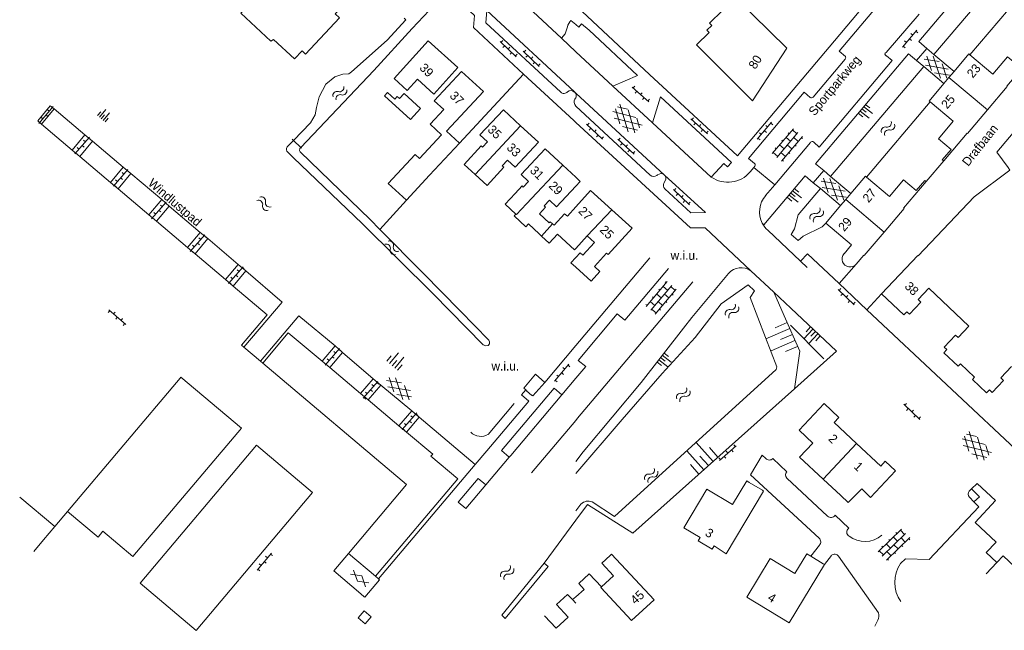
# Model space of a CAD drawing. Header units: metres. Extents: x 86385 to 87348, y 451052 to 451596.
# Tile 1 of 25: x 86387 to 86587, y 451052 to 451176. Entities that reach past the tile are written whole.
import ezdxf

# ---------------------------------------------------------------- set-up
doc = ezdxf.new("R2010")
doc.units = ezdxf.units.M
doc.linetypes.add('RI-HWA', pattern=[7.4, 5, -2.4])
for name, color, linetype, lineweight in [('B-WE-RI-HWA_TRANSPORTLEIDING-G', 150, 'RI-HWA', 18), ('bijgebouw', 8, 'Continuous', 0), ('dakrand', 8, 'Continuous', 0), ('dakrand bijgebouw', 8, 'Continuous', 0), ('functie-aanduiding', 8, 'Continuous', 0), ('gesloten verharding 2', 8, 'Continuous', 0), ('gesloten verharding 4', 8, 'Continuous', 0), ('gesloten verharding 6', 8, 'Continuous', 0), ('heg', 8, 'Continuous', 0), ('hek', 8, 'Continuous', 0), ('hoofdgebouw', 8, 'Continuous', 0), ('huisnummer', 8, 'Continuous', 0), ('insteek sloot', 8, 'Continuous', 0), ('kant gesloten verharding', 8, 'Continuous', 0), ('kant onverhard', 8, 'Continuous', 0), ('kant open verharding', 8, 'Continuous', 0), ('kant sloot', 8, 'Continuous', 0), ('kant verharding', 8, 'Continuous', 0), ('kant water (FD)', 8, 'Continuous', 0), ('kunstwerk', 8, 'Continuous', 0), ('muur', 8, 'Continuous', 0), ('open verharding 4', 8, 'Continuous', 0), ('open verharding 6', 8, 'Continuous', 0), ('overig lijnvormig object', 8, 'Continuous', 0), ('straatnaam', 8, 'Continuous', 0), ('talud', 8, 'Continuous', 0), ('tussenmuur', 8, 'Continuous', 0), ('walbescherming', 8, 'Continuous', 0), ('water', 8, 'Continuous', 0)]:
    doc.layers.add(name, color=color, linetype=linetype, lineweight=lineweight)
doc.styles.add('Style-WORKING', font='WORKING.shx')

# ---------------------------------------------------------------- blocks, each defined once
blk = doc.blocks.new('WA')
at = {"layer": 'water', "color": 7, "linetype": 'Continuous', "lineweight": 0}
for centre, start, end in [((0.73, 0), 28.0724, 151.9274), ((2.23, 0.8), 208.0724, 331.9274), ((0.73, -0.9), 28.0724, 151.9274), ((2.23, -0.1), 208.0724, 331.9274)]:
    blk.add_arc(centre, 0.85, start, end, dxfattribs=at)
blk = doc.blocks.new('OVTP6')
at = {"layer": 'open verharding 6', "color": 7, "linetype": 'Continuous', "lineweight": 0}
for p, q in [((0, 0), (4.5, 0)), ((0.25, 0), (0.25, 0.5)), ((1.25, 0), (1.25, -0.5)), ((2.25, 0), (2.25, 0.5)), ((3.25, 0), (3.25, -0.5)), ((4.25, 0), (4.25, 0.5))]:
    blk.add_line(p, q, dxfattribs=at)
blk = doc.blocks.new('TA')
at = {"layer": 'talud', "color": 7, "linetype": 'Continuous', "lineweight": 0}
for p, q in [((-0.5, 0), (-0.5, -0.5)), ((-0.25, 0), (-0.25, -1)), ((0, 0), (0, -0.5)), ((0.25, 0), (0.25, -1)), ((0.5, 0), (0.5, -0.5))]:
    blk.add_line(p, q, dxfattribs=at)
blk = doc.blocks.new('OVTP4')
at = {"layer": 'open verharding 4', "color": 7, "linetype": 'Continuous', "lineweight": 0}
for p, q in [((0, 1.2), (6.6, 1.2)), ((0, 0), (6.6, 0)), ((0.3, 1.2), (0.3, 0)), ((1.3, 1.5), (1.3, 1.2)), ((1.3, 0), (1.3, -1.2)), ((2.3, 1.2), (2.3, 0)), ((3.3, 1.5), (3.3, 1.2)), ((3.3, 0), (3.3, -1.2)), ((4.3, 1.2), (4.3, 0)), ((5.3, 1.5), (5.3, 1.2)), ((5.3, 0), (5.3, -1.2)), ((6.3, 1.2), (6.3, 0)), ((0, -1.2), (6.6, -1.2)), ((0.3, -1.2), (0.3, -1.5)), ((2.3, -1.2), (2.3, -1.5)), ((4.3, -1.2), (4.3, -1.5)), ((6.3, -1.2), (6.3, -1.5))]:
    blk.add_line(p, q, dxfattribs=at)
blk = doc.blocks.new('GVTP4')
at = {"layer": 'gesloten verharding 4', "color": 7, "linetype": 'Continuous', "lineweight": 0}
for p, q in [((0, 0.6), (1.8, 1.65)), ((0, -0.75), (4.2, 1.65)), ((0, 1.35), (5.1, -1.55)), ((0, 0), (2.7, -1.55)), ((1.1, -1.55), (6.2, 1.35)), ((2, 1.65), (6.2, -0.75)), ((3.5, -1.55), (6.2, 0)), ((4.4, 1.65), (6.2, 0.6))]:
    blk.add_line(p, q, dxfattribs=at)
blk = doc.blocks.new('GVTP6')
at = {"layer": 'gesloten verharding 6', "color": 7, "linetype": 'Continuous', "lineweight": 0}
for p, q in [((0, -0.4), (2.6, 1.2)), ((0, 0.4), (2.6, -1.2)), ((1, -1.2), (5, 1.2)), ((1, 1.2), (5, -1.2)), ((3.4, 1.2), (6, -0.4)), ((3.4, -1.2), (6, 0.4))]:
    blk.add_line(p, q, dxfattribs=at)
blk = doc.blocks.new('GV2')
at = {"layer": 'gesloten verharding 2', "color": 7, "linetype": 'Continuous', "lineweight": 0, "flags": 128}
for points in [[(1.2, -2), (0, 0), (1.2, 2)], [(0.2, -2), (1.4, 0), (0.2, 2)]]:
    blk.add_lwpolyline(points, dxfattribs=at)
blk = doc.blocks.new('A$Cf75df683')
at = {"layer": 'bijgebouw', "linetype": 'Continuous', "lineweight": 13, "flags": 128}
for points in [[(86489.85, 451100.58), (86489.48, 451100.89), (86491.83, 451103.75), (86493.74, 451102.09)], [(86493.74, 451102.09), (86491.29, 451099.33), (86491.13, 451099.46), (86491.06, 451099.39), (86489.99, 451100.34), (86490.06, 451100.41), (86489.85, 451100.58)]]:
    blk.add_lwpolyline(points, dxfattribs=at)
at = {"layer": 'dakrand', "linetype": 'Continuous', "lineweight": 0}
for p, q in [((86465.69, 451139.04), (86470.36, 451144.14)), ((86487.49, 451135.87), (86487.84, 451136.23)), ((86494.6, 451134.43), (86492.62, 451136.31)), ((86500, 451058.6), (86501.71, 451060.09)), ((86499.31, 451058.01), (86500, 451058.6))]:
    blk.add_line(p, q, dxfattribs=at)
at = {"layer": 'dakrand', "linetype": 'Continuous', "lineweight": 0, "flags": 128}
for points in [[(86479.61, 451144.27), (86477.36, 451146.32), (86480.79, 451150.07), (86481.11, 451149.78), (86482.13, 451150.9)], [(86468.29, 451147.53), (86467.41, 451148.33), (86462, 451142.41), (86465.69, 451139.04)], [(86486.17, 451147.2), (86485.11, 451146.04), (86485.41, 451145.77), (86482.02, 451142.06), (86479.61, 451144.27)], [(86487.84, 451136.23), (86485.67, 451138.27), (86487.72, 451140.44)], [(86492.58, 451132.21), (86490.43, 451134.23), (86489.86, 451133.64), (86487.49, 451135.87)]]:
    blk.add_lwpolyline(points, dxfattribs=at)
at = {"layer": 'dakrand bijgebouw', "linetype": 'Continuous', "lineweight": 0, "flags": 128}
blk.add_lwpolyline([(86466.52, 451155.42), (86468.55, 451157.64), (86465.21, 451160.71), (86464.27, 451159.68), (86463.81, 451160.1), (86463.29, 451159.53), (86461.83, 451160.87), (86461.26, 451160.24), (86466.52, 451155.42)], dxfattribs=at)
at = {"layer": 'heg', "linetype": 'Continuous', "lineweight": 0}
for p, q in [((86476.41, 451150.65), (86489.42, 451164.64)), ((86460.28, 451133.12), (86465.69, 451139.04))]:
    blk.add_line(p, q, dxfattribs=at)
at = {"layer": 'hek', "linetype": 'Continuous', "lineweight": 0}
for p, q in [((86391.72, 451154.48), (86390.95, 451155.13)), ((86397.93, 451149.23), (86391.72, 451154.48)), ((86399.46, 451147.94), (86397.93, 451149.23)), ((86405.71, 451142.66), (86399.46, 451147.94)), ((86407.24, 451141.36), (86405.71, 451142.66)), ((86413.48, 451136.08), (86407.24, 451141.36)), ((86415.01, 451134.79), (86413.48, 451136.08)), ((86421.29, 451129.48), (86415.01, 451134.79)), ((86422.82, 451128.18), (86421.29, 451129.48)), ((86429.01, 451122.95), (86422.82, 451128.18)), ((86430.55, 451121.64), (86429.01, 451122.95)), ((86450.13, 451105.07), (86448.58, 451106.37)), ((86456.37, 451099.82), (86450.13, 451105.07)), ((86457.91, 451098.52), (86456.37, 451099.82)), ((86464.16, 451093.26), (86457.91, 451098.52)), ((86465.7, 451091.97), (86464.16, 451093.26))]:
    blk.add_line(p, q, dxfattribs=at)
at = {"layer": 'hek', "linetype": 'Continuous', "lineweight": 0, "flags": 128}
for points in [[(86432.22, 451109.63), (86437.45, 451115.81), (86430.55, 451121.64)], [(86448.58, 451106.37), (86441.7, 451112.15), (86436.55, 451105.98)], [(86459.41, 451062.73), (86476.08, 451082.49), (86470.63, 451087.08), (86471, 451087.51), (86465.7, 451091.97)]]:
    blk.add_lwpolyline(points, dxfattribs=at)
at = {"layer": 'hoofdgebouw', "linetype": 'Continuous', "lineweight": 13}
for p, q in [((86576.68, 451165.19), (86575.64, 451163.96)), ((86575.64, 451163.96), (86574.59, 451162.72)), ((86488.82, 451154.15), (86492.41, 451150.81)), ((86470.36, 451144.14), (86476.41, 451150.65)), ((86497.4, 451146.13), (86500, 451143.71)), ((86500, 451137.69), (86503, 451141.01)), ((86503, 451141.01), (86507.32, 451137.12)), ((86554.71, 451139.17), (86553.68, 451137.95)), ((86555.75, 451140.4), (86554.71, 451139.17)), ((86507.32, 451137.12), (86511.44, 451133.39)), ((86553.68, 451137.95), (86550.66, 451134.39)), ((86493.05, 451131.78), (86492.58, 451132.21)), ((86502.3, 451131.8), (86500, 451129.26)), ((86500, 451129.26), (86499.77, 451129)), ((86432.22, 451109.63), (86432.7, 451109.23)), ((86436.09, 451106.37), (86436.55, 451105.98)), ((86397, 451075.88), (86419.78, 451102.94)), ((86556.91, 451089.7), (86561.8, 451085.1)), ((86561.8, 451085.1), (86562.73, 451086.1)), ((86564.8, 451084.12), (86562.73, 451086.1)), ((86559.77, 451078.73), (86564.8, 451084.12)), ((86554.35, 451078.5), (86553.71, 451079.1)), ((86453.91, 451067.35), (86450.93, 451063.84)), ((86583.2, 451063.26), (86585.34, 451065.52))]:
    blk.add_line(p, q, dxfattribs=at)
at = {"layer": 'hoofdgebouw', "linetype": 'Continuous', "lineweight": 13, "flags": 128}
for points in [[(86455.62, 451181.56), (86447.86, 451188.68), (86442.81, 451183.41), (86440.32, 451185.73), (86432.1, 451177), (86438.21, 451171.3), (86438.74, 451171.67), (86442.99, 451167.73), (86444.52, 451169.37), (86445.24, 451168.69), (86452.12, 451176.06), (86451.25, 451176.87), (86455.62, 451181.56)], [(86527.1, 451174.95), (86527.55, 451174.51), (86526.58, 451173.55), (86527.03, 451173.1), (86524.48, 451170.56), (86535.84, 451159.2), (86542.76, 451169.87), (86532.35, 451180.2), (86527.1, 451174.95)], [(86605.46, 451136.97), (86626.48, 451166.54), (86614.05, 451175.4), (86614.7, 451176.17), (86609.25, 451180.75), (86607.07, 451178.17), (86608.86, 451176.64), (86585.35, 451148.81), (86587.62, 451145.71), (86588.01, 451145.17), (86580.74, 451139.75), (86569.42, 451127.79), (86569.34, 451127.86), (86561.99, 451120.03)], [(86476.08, 451165.95), (86470.06, 451171.39), (86463.16, 451163.77), (86465.85, 451161.33), (86467.89, 451163.59), (86471.22, 451160.58), (86476.08, 451165.95)], [(86579.88, 451168.52), (86579.65, 451168.72), (86576.68, 451165.19)], [(86591.42, 451166.98), (86591.16, 451167.19), (86590.11, 451165.95), (86587.51, 451168.14), (86584.53, 451164.6), (86579.88, 451168.52)], [(86583.44, 451157.37), (86587.47, 451162.14), (86587.39, 451162.21), (86591.42, 451166.98)], [(86476.41, 451150.65), (86473.8, 451153.08), (86481.26, 451161.1), (86476.86, 451165.19), (86471.31, 451159.22), (86473.24, 451157.43), (86470.48, 451154.47), (86472.76, 451152.34), (86468.29, 451147.53)], [(86574.59, 451162.72), (86571.6, 451159.17), (86571.82, 451158.98)], [(86571.82, 451158.98), (86576.47, 451155.06), (86573.49, 451151.53), (86576.07, 451149.35), (86574.29, 451147.24), (86574.57, 451147.03)], [(86482.13, 451150.9), (86480.57, 451152.33), (86485.32, 451157.42), (86488.82, 451154.15)], [(86574.57, 451147.03), (86579.33, 451152.68), (86579.42, 451152.61), (86583.44, 451157.37)], [(86492.41, 451150.81), (86487.72, 451145.78), (86486.17, 451147.2)], [(86487.72, 451140.44), (86489.12, 451141.94), (86489.36, 451141.72), (86490.43, 451142.85), (86488.9, 451144.28), (86493.82, 451149.47), (86497.4, 451146.13)], [(86500, 451143.71), (86500.9, 451142.86), (86500, 451141.9)], [(86558.95, 451143.73), (86558.73, 451143.92), (86555.75, 451140.4)], [(86571.03, 451142.87), (86570.78, 451143.08), (86569.01, 451140.99), (86566.42, 451143.18), (86563.58, 451139.82), (86558.95, 451143.73)], [(86500, 451141.9), (86496.07, 451137.72), (86494.67, 451139.03), (86493.59, 451137.89), (86493.87, 451137.63), (86492.62, 451136.31)], [(86562.5, 451132.59), (86566.53, 451137.35), (86566.44, 451137.43), (86571.03, 451142.87)], [(86495.31, 451134.23), (86495.6, 451133.97), (86497.72, 451136.31), (86498.29, 451135.8), (86500, 451137.69)], [(86494.6, 451134.43), (86494.82, 451134.67), (86495.31, 451134.23)], [(86511.44, 451133.39), (86506.57, 451128), (86506.23, 451128.31), (86503.79, 451125.6), (86504.88, 451124.61), (86503.1, 451122.63), (86500, 451125.43)], [(86550.66, 451134.39), (86555.89, 451129.96), (86554.37, 451128.16)], [(86499.77, 451129), (86496.27, 451132.17), (86494.63, 451130.36), (86493.05, 451131.78)], [(86500, 451127.42), (86500.88, 451128.4), (86501.45, 451127.88), (86503.78, 451130.46), (86502.3, 451131.8)], [(86556.85, 451126.1), (86558.38, 451127.9), (86558.47, 451127.82), (86562.5, 451132.59)], [(86500, 451125.43), (86499.01, 451126.32), (86500, 451127.42)], [(86561.99, 451120.03), (86566.5, 451115.8), (86567.08, 451116.42), (86567.62, 451115.92), (86569.93, 451118.36), (86569.38, 451118.88), (86571.55, 451121.18), (86579.7, 451113.48), (86577.53, 451111.18), (86577, 451111.69), (86574.68, 451109.24), (86575.22, 451108.74), (86574.63, 451108.11), (86577.5, 451105.39), (86577.96, 451105.87), (86580.84, 451103.14), (86580.39, 451102.66), (86583.26, 451099.95), (86583.84, 451100.56), (86584.38, 451100.04), (86586.7, 451102.49), (86586.15, 451103.01), (86588.32, 451105.3)], [(86436.55, 451105.98), (86465.7, 451081.34), (86453.91, 451067.35)], [(86397, 451075.88), (86403.18, 451070.69), (86404.16, 451071.87), (86410.21, 451066.77), (86432.24, 451092.79), (86419.95, 451103.14), (86419.78, 451102.94)], [(86548.04, 451089.78), (86545.26, 451092.4), (86550.32, 451097.77), (86553.33, 451094.93), (86552.4, 451093.95), (86556.91, 451089.7)], [(86550.17, 451082.43), (86545.36, 451086.94), (86548.04, 451089.78)], [(86538.08, 451080.02), (86537.82, 451080.18), (86535.16, 451081.77), (86534.64, 451082.08), (86531.78, 451077.31), (86526.58, 451080.44), (86521.87, 451072.6), (86525.23, 451070.59), (86524.81, 451069.9), (86527.64, 451068.24), (86528.03, 451068.89), (86530.46, 451067.31), (86538.08, 451080.02)], [(86555.21, 451077.69), (86553.71, 451079.1), (86550.17, 451082.43)], [(86559.77, 451078.73), (86557.96, 451080.47), (86555.21, 451077.69)], [(86505.2, 451060.58), (86507.64, 451062.85), (86505.26, 451065.42), (86506.94, 451066.99), (86507.24, 451067.26), (86515.89, 451057.96), (86511.32, 451053.78)], [(86550.41, 451065.1), (86543.28, 451053.32), (86534.68, 451058.53), (86539.4, 451066.34), (86544.38, 451063.32), (86546.86, 451067.29), (86547.63, 451066.81)], [(86547.63, 451066.81), (86550.14, 451065.26), (86550.41, 451065.1)], [(86585.34, 451065.52), (86586.64, 451066.89), (86590.28, 451063.45)], [(86501.71, 451060.09), (86500.63, 451061.25), (86502.74, 451063.22), (86505.2, 451060.58)], [(86493.68, 451054.7), (86496.02, 451052.18), (86498.46, 451054.45), (86496.1, 451056.99), (86498.33, 451059.06), (86499.31, 451058.01)]]:
    blk.add_lwpolyline(points, dxfattribs=at)
at = {"layer": 'hoofdgebouw', "linetype": 'Continuous', "lineweight": 13}
blk.add_arc((86555.6, 451127.12), 1.62, 139.9616, 320.6634, dxfattribs=at)
at = {"layer": 'insteek sloot', "linetype": 'Continuous', "lineweight": 0}
for p, q in [((86482.23, 451091.54), (86487.5, 451097.81)), ((86493.56, 451065.38), (86500, 451074.1)), ((86485.02, 451054.83), (86493.56, 451065.38))]:
    blk.add_line(p, q, dxfattribs=at)
at = {"layer": 'insteek sloot', "linetype": 'Continuous', "lineweight": 0, "flags": 128}
for points in [[(86500, 451086.05), (86501.48, 451087.97), (86513.24, 451102.05), (86521.82, 451113.08), (86523.5, 451115.24), (86530.93, 451124.21)], [(86500, 451074.1), (86502.35, 451077.28), (86511.59, 451071.5)]]:
    blk.add_lwpolyline(points, dxfattribs=at)
at = {"layer": 'insteek sloot', "linetype": 'Continuous', "lineweight": 0}
for centre, radius, start, end in [((86533.52, 451121.87), 3.49, 55.611, 137.8889), ((86480.73, 451094.04), 2.91, 225.7002, 300.9574)]:
    blk.add_arc(centre, radius, start, end, dxfattribs=at)
at = {"layer": 'kant gesloten verharding', "linetype": 'Continuous', "lineweight": 0}
for p, q in [((86393.49, 451158.2), (86394.29, 451157.58)), ((86400.51, 451152.31), (86394.29, 451157.58)), ((86527.47, 451143.74), (86515.54, 451154.77)), ((86400.51, 451152.31), (86402.05, 451151.01)), ((86408.27, 451145.72), (86402.05, 451151.01)), ((86408.27, 451145.72), (86409.83, 451144.44)), ((86535.34, 451144.79), (86536.09, 451145.7)), ((86536.09, 451145.7), (86540.33, 451142.19)), ((86416.09, 451139.17), (86409.83, 451144.44)), ((86416.09, 451139.17), (86417.61, 451137.85)), ((86423.84, 451132.5), (86417.61, 451137.85)), ((86537.81, 451134.37), (86538.14, 451134.07)), ((86423.84, 451132.5), (86425.4, 451131.25)), ((86431.59, 451126.01), (86425.4, 451131.25)), ((86538.93, 451132.94), (86545.58, 451126.68)), ((86431.59, 451126.01), (86433.13, 451124.71)), ((86545.58, 451126.68), (86546.93, 451125.41)), ((86436.09, 451106.37), (86432.7, 451109.23)), ((86451.21, 451109.49), (86452.74, 451108.15)), ((86452.74, 451108.15), (86458.92, 451102.77)), ((86458.92, 451102.77), (86460.5, 451101.51)), ((86460.5, 451101.51), (86466.76, 451096.32)), ((86466.76, 451096.32), (86468.27, 451095.01)), ((86468.27, 451095.01), (86479.62, 451085.43)), ((86481.97, 451088.17), (86479.62, 451085.43)), ((86460.23, 451062.04), (86457.21, 451058.5))]:
    blk.add_line(p, q, dxfattribs=at)
at = {"layer": 'kant gesloten verharding', "linetype": 'Continuous', "lineweight": 0, "flags": 128}
for points in [[(86432.7, 451109.23), (86440.48, 451118.37), (86433.13, 451124.71)], [(86451.21, 451109.49), (86443.85, 451115.57), (86436.09, 451106.37)]]:
    blk.add_lwpolyline(points, dxfattribs=at)
at = {"layer": 'kant gesloten verharding', "linetype": 'Continuous', "lineweight": 0}
blk.add_arc((86530.83, 451148.63), 5.93, 235.51, 319.6297, dxfattribs=at)
at = {"layer": 'kant onverhard', "linetype": 'Continuous', "lineweight": 0}
blk.add_line((86394.42, 451072.85), (86387.28, 451078.81), dxfattribs=at)
at = {"layer": 'kant open verharding', "linetype": 'Continuous', "lineweight": 0}
for p, q in [((86499.01, 451175.53), (86500, 451174.69)), ((86569.61, 451176.82), (86562.9, 451169.01)), ((86548.09, 451159.96), (86554.62, 451167.65)), ((86390.95, 451155.13), (86393.49, 451158.2)), ((86394.29, 451157.58), (86391.72, 451154.48)), ((86397.93, 451149.23), (86400.51, 451152.31)), ((86402.05, 451151.01), (86399.46, 451147.94)), ((86540.33, 451142.19), (86547.59, 451150.79)), ((86548.22, 451150.84), (86549.33, 451149.81)), ((86571.03, 451142.87), (86574.57, 451147.03)), ((86405.71, 451142.66), (86408.27, 451145.72)), ((86536.09, 451145.7), (86536.31, 451145.95)), ((86409.83, 451144.44), (86407.24, 451141.36)), ((86538.48, 451140), (86540.33, 451142.19)), ((86413.48, 451136.08), (86416.09, 451139.17)), ((86417.61, 451137.85), (86415.01, 451134.79)), ((86421.29, 451129.48), (86423.84, 451132.5)), ((86425.4, 451131.25), (86422.82, 451128.18)), ((86514.98, 451127.37), (86500, 451109.54)), ((86429.01, 451122.95), (86431.59, 451126.01)), ((86556.85, 451126.1), (86553.39, 451122.13)), ((86433.13, 451124.71), (86430.55, 451121.64)), ((86553.39, 451122.13), (86558.98, 451116.82)), ((86561.99, 451120.03), (86558.98, 451116.82)), ((86626.64, 451053.25), (86558.98, 451116.82)), ((86451.21, 451109.49), (86448.58, 451106.37)), ((86500, 451109.54), (86493.74, 451102.09)), ((86450.13, 451105.07), (86452.74, 451108.15)), ((86458.92, 451102.77), (86456.37, 451099.82)), ((86457.91, 451098.52), (86460.5, 451101.51)), ((86497.17, 451099.55), (86500, 451102.91)), ((86466.76, 451096.32), (86464.16, 451093.26)), ((86465.7, 451091.97), (86468.27, 451095.01)), ((86491.02, 451083.74), (86500, 451094.37)), ((86460.01, 451062.23), (86479.62, 451085.43)), ((86481.75, 451081.28), (86486.51, 451086.89)), ((86397, 451075.88), (86394.42, 451072.85)), ((86394.42, 451072.85), (86392.13, 451070.15)), ((86392.13, 451070.15), (86390.16, 451067.78))]:
    blk.add_line(p, q, dxfattribs=at)
at = {"layer": 'kant open verharding', "linetype": 'Continuous', "lineweight": 0, "flags": 128}
for points in [[(86500, 451184.3), (86527.42, 451211.33), (86531.28, 451207.41), (86501.09, 451177.55), (86501.27, 451177.34), (86514.93, 451164.54)], [(86514.93, 451164.54), (86532.75, 451148.02), (86552.41, 451171.41), (86584.28, 451209.3)], [(86591.91, 451195.84), (86590.94, 451196.59), (86569.54, 451171.25), (86571.15, 451169.86)], [(86554.64, 451168.22), (86553.36, 451169.27), (86561.12, 451178.42), (86562.32, 451177.4)], [(86497.08, 451171.9), (86497.88, 451172.78), (86498.29, 451174.21)], [(86500, 451174.69), (86500.61, 451174.18), (86501.19, 451174.86), (86502.72, 451173.57), (86512.52, 451164.33)], [(86569.09, 451167.4), (86567.45, 451168.78), (86548.62, 451146.45), (86550.25, 451145.05)], [(86562.95, 451168.37), (86564.16, 451167.38), (86549.33, 451149.81)], [(86536.24, 451146.5), (86535, 451147.5), (86546.32, 451160.98), (86547.51, 451159.91)], [(86527.47, 451143.74), (86530.02, 451146.47), (86530.76, 451145.84), (86531.53, 451146.7), (86517.14, 451160.05)], [(86548.15, 451142.6), (86546.5, 451143.97), (86538.14, 451134.07)], [(86553.39, 451122.13), (86546.99, 451128.14), (86545.58, 451126.68)], [(86500, 451102.91), (86502.02, 451105.31), (86500.46, 451106.55), (86508.42, 451116.01), (86509.95, 451114.72), (86512.91, 451118.2), (86518.8, 451125.22)], [(86500, 451094.37), (86500.37, 451094.81), (86510.34, 451106.65), (86523.72, 451122.51)], [(86489.85, 451100.58), (86488.98, 451099.58), (86490.48, 451098.29), (86481.97, 451088.17)], [(86486.51, 451086.89), (86484.92, 451088.23), (86495.6, 451100.88), (86497.17, 451099.55)], [(86486.51, 451086.89), (86486.82, 451087.27), (86497.17, 451099.55)], [(86423.06, 451051.77), (86446.65, 451079.75), (86435.28, 451089.36), (86411.67, 451061.36), (86423.06, 451051.77)], [(86476.19, 451077.78), (86480.2, 451082.55), (86481.75, 451081.28)], [(86476.19, 451077.78), (86477.7, 451076.51), (86481.75, 451081.28)], [(86455.91, 451054.31), (86457.32, 451053.1), (86458.52, 451054.52), (86457.11, 451055.72), (86455.91, 451054.31)]]:
    blk.add_lwpolyline(points, dxfattribs=at)
at = {"layer": 'kant open verharding', "linetype": 'Continuous', "lineweight": 0, "extrusion": (0, 0, -1)}
for centre, radius, start, end in [((-86501.03, 451173.58), 2.81, 12.9457, 44.0628), ((-86563, 451168.7), 0.332, 279.4821, 71.7888), ((-86547.93, 451150.52), 0.437, 38.5343, 131.6984), ((-86542.23, 451136.7), 4.99, 332.2858, 41.468), ((-86542.27, 451136.72), 5.04, 311.3854, 332.2083)]:
    blk.add_arc(centre, radius, start, end, dxfattribs=at)
at = {"layer": 'kant open verharding', "linetype": 'Continuous', "lineweight": 0}
for centre, radius, start, end in [((86554.21, 451167.96), 0.506, 323.0907, 32.1125), ((86547.77, 451160.29), 0.46, 235.6054, 313.5109), ((86535.99, 451146.19), 0.4, 322.504, 50.5181)]:
    blk.add_arc(centre, radius, start, end, dxfattribs=at)
at = {"layer": 'kant sloot', "linetype": 'Continuous', "lineweight": 0, "flags": 128}
blk.add_lwpolyline([(86442.75, 451147.65), (86441.43, 451149.02), (86441.35, 451149.28), (86441.34, 451149.52), (86441.53, 451149.88)], dxfattribs=at)
at = {"layer": 'kant verharding', "linetype": 'Continuous', "lineweight": 0}
for p, q in [((86481.97, 451177.55), (86499.77, 451161.01)), ((86491.33, 451177.25), (86497.08, 451171.9)), ((86497.08, 451171.9), (86500, 451169.18)), ((86500, 451169.18), (86507.49, 451162.21)), ((86512.52, 451164.33), (86507.49, 451162.21)), ((86499.77, 451161.01), (86500, 451160.8)), ((86507.49, 451162.21), (86515.54, 451154.77)), ((86499.96, 451159.74), (86499.83, 451159.58)), ((86517.14, 451160.05), (86515.54, 451154.77)), ((86499.98, 451158.15), (86500, 451158.13)), ((86500, 451158.13), (86515.09, 451144.11)), ((86516.44, 451144.03), (86516.58, 451144.17)), ((86518.13, 451142.96), (86517.87, 451142.51)), ((86535.49, 451124.75), (86540.11, 451120.41)), ((86544.33, 451100.79), (86511.59, 451071.5)), ((86539.92, 451086.64), (86542.78, 451083.95)), ((86542.77, 451082.64), (86551.02, 451074.93)), ((86580.22, 451080.5), (86579.76, 451080)), ((86579.78, 451078.78), (86580.71, 451077.86)), ((86552.56, 451075.12), (86555.32, 451072.47)), ((86547.63, 451066.81), (86549.37, 451069.03)), ((86551.8, 451066.99), (86550.41, 451065.1)), ((86561.36, 451055.29), (86553.26, 451066.81)), ((86560.63, 451052.65), (86561.21, 451053.83))]:
    blk.add_line(p, q, dxfattribs=at)
at = {"layer": 'kant verharding', "linetype": 'Continuous', "lineweight": 0, "flags": 128}
for points in [[(86456.16, 451198.24), (86479.47, 451176.52), (86479.26, 451174.08), (86489.42, 451164.64)], [(86496.94, 451160.97), (86481.8, 451175.05), (86481.97, 451177.55)], [(86489.42, 451164.64), (86499.6, 451155.2), (86500, 451154.83)], [(86500, 451160.8), (86517.97, 451144.16), (86526.29, 451136.53)], [(86500, 451154.83), (86523.25, 451133.43), (86526.22, 451133.45), (86535.49, 451124.75)], [(86518.07, 451141.35), (86523.35, 451136.46), (86526.29, 451136.53)], [(86540.11, 451120.41), (86543.58, 451117.14), (86552.86, 451108.42), (86544.33, 451100.79)], [(86549.31, 451070.47), (86535.4, 451083.35), (86537.79, 451087.33), (86538.49, 451086.67)], [(86585.34, 451065.52), (86583.21, 451067.57), (86585.21, 451069.64), (86580.98, 451073.62), (86585.06, 451078.1), (86581.37, 451081.58), (86580.22, 451080.5)], [(86580.22, 451080.5), (86581.81, 451078.83), (86580.71, 451077.86)], [(86580.71, 451077.86), (86581.67, 451076.85), (86571.6, 451066.13), (86566.8, 451066.31), (86565.8, 451065.32)], [(86485.02, 451054.83), (86485.7, 451054.17), (86494.37, 451064.75), (86493.56, 451065.38)]]:
    blk.add_lwpolyline(points, dxfattribs=at)
at = {"layer": 'kant verharding', "linetype": 'Continuous', "lineweight": 0}
for centre, radius, start, end in [((86497.6, 451161.69), 0.976, 227.3711, 317.9165), ((86499.03, 451160.15), 1.13, 49.0699, 128.8742), ((86499.09, 451160.25), 1.02, 26.8097, 47.9147), ((86500.9, 451158.97), 1.23, 150.089, 221.8624), ((86499.53, 451160.02), 0.521, 327.2549, 335.5242), ((86499.1, 451160.26), 1.01, 333.3447, 26.6553), ((86515.83, 451145.12), 1.25, 234.0329, 299.2392), ((86517.27, 451143.45), 0.992, 330.3773, 133.8983), ((86518.73, 451142.06), 0.969, 152.1995, 227.2201), ((86539.22, 451087.25), 0.93, 218.9659, 319.1057), ((86543.57, 451083.29), 1.03, 139.6688, 218.7603), ((86580.39, 451079.41), 0.872, 136.6242, 225.4419), ((86551.71, 451075.7), 1.03, 227.9742, 325.7641), ((86555.88, 451071.7), 0.954, 126.105, 238.8021), ((86548.65, 451069.72), 1, 316.2032, 48.3241), ((86558.62, 451075.03), 5.25, 232.073, 310.8488), ((86552.45, 451066.21), 1.02, 36.5954, 129.5682), ((86571.66, 451061.51), 6.99, 146.9538, 213.849), ((86559.58, 451054.74), 1.86, 330.8144, 17.1962)]:
    blk.add_arc(centre, radius, start, end, dxfattribs=at)
at = {"layer": 'kant water (FD)', "linetype": 'Continuous', "lineweight": 0}
for p, q in [((86441.53, 451149.88), (86442.77, 451151.17)), ((86550.67, 451134.38), (86549.94, 451133.67)), ((86501.03, 451077.39), (86500, 451076.02)), ((86507.88, 451074.9), (86503.31, 451077.83))]:
    blk.add_line(p, q, dxfattribs=at)
at = {"layer": 'kant water (FD)', "linetype": 'Continuous', "lineweight": 0, "flags": 128}
for points in [[(86466.83, 451173.88), (86459.08, 451165.35), (86444.24, 451149.73)], [(86442.77, 451151.17), (86446.25, 451154.78), (86447.14, 451156.37), (86447.44, 451157.89), (86448.01, 451160.01), (86449.33, 451162.61), (86451.16, 451164.1), (86452.75, 451164.65), (86453.97, 451164.68), (86454.54, 451165.09), (86461.75, 451171.53)], [(86444.24, 451149.73), (86444.07, 451149.56), (86444, 451149.13), (86444.13, 451148.84), (86458.31, 451135.12), (86460.28, 451133.12)], [(86460.28, 451133.12), (86469.08, 451124.22), (86476.59, 451116.62), (86482.4, 451110.65), (86482.53, 451110.3), (86482.48, 451109.93), (86482.21, 451109.59), (86481.76, 451109.48), (86481.2, 451109.67), (86471.09, 451120.08), (86456.68, 451134.32), (86442.75, 451147.65)], [(86507.88, 451074.9), (86540.6, 451104.73), (86540.74, 451105.23), (86538.46, 451111.21), (86535.37, 451119.31), (86536.25, 451120.63), (86534.96, 451121.91), (86529.44, 451118.03), (86524.2, 451111.16)], [(86500, 451083.62), (86509.4, 451094.58), (86517.51, 451103.9), (86524.2, 451111.16)]]:
    blk.add_lwpolyline(points, dxfattribs=at)
at = {"layer": 'kant water (FD)', "linetype": 'Continuous', "lineweight": 0}
blk.add_arc((86502.5, 451075.89), 2.1, 67.3106, 134.4101, dxfattribs=at)
at = {"layer": 'kunstwerk', "linetype": 'Continuous', "lineweight": 13}
for p, q in [((86569.09, 451167.4), (86571.15, 451169.86)), ((86571.15, 451169.86), (86572.6, 451168.64)), ((86570.52, 451166.18), (86569.09, 451167.4)), ((86572.6, 451168.64), (86576.68, 451165.19)), ((86574.59, 451162.72), (86570.52, 451166.18)), ((86442.52, 451151.41), (86442.77, 451151.17)), ((86442.77, 451151.17), (86444.24, 451149.73)), ((86444.24, 451149.73), (86444.39, 451149.58)), ((86548.15, 451142.6), (86550.25, 451145.05)), ((86550.25, 451145.05), (86551.65, 451143.87)), ((86551.65, 451143.87), (86555.75, 451140.4)), ((86549.57, 451141.41), (86548.15, 451142.6)), ((86553.68, 451137.95), (86549.57, 451141.41))]:
    blk.add_line(p, q, dxfattribs=at)
at = {"layer": 'kunstwerk', "linetype": 'Continuous', "lineweight": 13, "flags": 128}
blk.add_lwpolyline([(86544.34, 451133.25), (86543.69, 451132.08), (86545.06, 451130.88), (86546.12, 451131.72)], dxfattribs=at)
at = {"layer": 'muur', "linetype": 'Continuous', "lineweight": 0}
for p, q in [((86453.91, 451067.35), (86459.41, 451062.73)), ((86450.93, 451063.84), (86456.42, 451059.17)), ((86459.41, 451062.73), (86460.01, 451062.23)), ((86460.01, 451062.23), (86460.23, 451062.04)), ((86456.42, 451059.17), (86457.1, 451058.59)), ((86457.1, 451058.59), (86457.21, 451058.5))]:
    blk.add_line(p, q, dxfattribs=at)
at = {"layer": 'overig lijnvormig object', "linetype": 'Continuous', "lineweight": 0}
blk.add_line((86543.54, 451113.7), (86550.26, 451106.89), dxfattribs=at)
at = {"layer": 'overig lijnvormig object', "linetype": 'Continuous', "lineweight": 0, "flags": 128}
blk.add_lwpolyline([(86540.11, 451120.41), (86542.24, 451115.6), (86545.44, 451108.41), (86544.33, 451100.79)], dxfattribs=at)
at = {"layer": 'tussenmuur', "linetype": 'Continuous', "lineweight": 0}
for p, q in [((86575.64, 451163.96), (86583.44, 451157.37)), ((86488.82, 451154.15), (86479.61, 451144.27)), ((86554.71, 451139.17), (86562.5, 451132.59)), ((86502.3, 451131.8), (86507.32, 451137.12)), ((86493.05, 451131.78), (86495.31, 451134.23)), ((86550.17, 451082.43), (86556.91, 451089.7)), ((86500, 451057.26), (86499.31, 451058.01))]:
    blk.add_line(p, q, dxfattribs=at)
at = {"layer": 'tussenmuur', "linetype": 'Continuous', "lineweight": 0, "flags": 128}
for points in [[(86497.4, 451146.13), (86489.99, 451138.31), (86487.95, 451136.13), (86487.84, 451136.23)], [(86511.32, 451053.78), (86505.09, 451060.47), (86505.2, 451060.58)]]:
    blk.add_lwpolyline(points, dxfattribs=at)
at = {"layer": 'walbescherming', "linetype": 'Continuous', "lineweight": 0}
for p, q in [((86593.81, 451193.72), (86572.6, 451168.64)), ((86579.88, 451168.52), (86590.68, 451181.28)), ((86570.52, 451166.18), (86551.65, 451143.87)), ((86558.95, 451143.73), (86571.82, 451158.98)), ((86546.12, 451131.72), (86549.94, 451133.67))]:
    blk.add_line(p, q, dxfattribs=at)
at = {"layer": 'walbescherming', "linetype": 'Continuous', "lineweight": 0, "flags": 128}
for points in [[(86454.21, 451196.46), (86471.76, 451180.42), (86471.45, 451178.74), (86466.83, 451173.88)], [(86461.75, 451171.53), (86465.53, 451175.62), (86465.2, 451175.96)], [(86549.57, 451141.41), (86545.05, 451136.07), (86544.34, 451133.25)]]:
    blk.add_lwpolyline(points, dxfattribs=at)
at = {"layer": 'gesloten verharding 2', "linetype": 'Continuous', "lineweight": 0, "rotation": 230.399973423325}
blk.add_blockref('GV2', (86456.62, 451062.83), dxfattribs=at)
at = {"layer": 'gesloten verharding 4', "linetype": 'Continuous', "lineweight": 0}
for p, rotation in [((86508.02, 451157.56), 316.4584176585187), ((86578.81, 451091.14), 316.4991229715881)]:
    blk.add_blockref('GVTP4', p, dxfattribs=dict(at, rotation=rotation))
at = {"layer": 'gesloten verharding 6', "linetype": 'Continuous', "lineweight": 0}
for p, rotation in [((86570.9, 451167.98), 319.6559809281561), ((86549.97, 451143.21), 319.9493822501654), ((86461.89, 451102.74), 319.7468147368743)]:
    blk.add_blockref('GVTP6', p, dxfattribs=dict(at, rotation=rotation))
at = {"layer": 'open verharding 4', "linetype": 'Continuous', "lineweight": 0}
for p, rotation in [((86540.75, 451147.72), 49.76975998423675), ((86519.44, 451121.76), 229.8275765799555), ((86562.13, 451066.85), 44.18964697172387)]:
    blk.add_blockref('OVTP4', p, dxfattribs=dict(at, rotation=rotation))
at = {"layer": 'open verharding 6', "linetype": 'Continuous', "lineweight": 0}
for p, rotation in [((86569.11, 451173.52), 229.8349686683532), ((86484.68, 451171.26), 316.4999713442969), ((86489.34, 451169.3), 316.4999713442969), ((86511.46, 451162.01), 317.7194605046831), ((86394.06, 451158.08), 230.275137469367), ((86523.34, 451155.55), 317.7194605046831), ((86539.7, 451154.85), 229.8324420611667), ((86502.17, 451154.5), 316.4999713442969), ((86401.42, 451151.85), 228.8949781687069), ((86508.5, 451151.42), 317.7147516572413), ((86409.23, 451145.28), 228.8949781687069), ((86519.78, 451141.21), 316.4584176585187), ((86416.99, 451138.68), 228.8949781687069), ((86424.81, 451132.05), 228.8949781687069), ((86432.58, 451125.55), 228.8949781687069), ((86553.19, 451120.92), 316.6208402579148), ((86408.77, 451113.85), 139.4608482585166), ((86452.13, 451108.99), 228.8949781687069), ((86498.59, 451105.76), 230.275137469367), ((86459.87, 451102.24), 228.8949781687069), ((86566.48, 451097.63), 316.4584176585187), ((86467.77, 451095.88), 228.8949781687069), ((86529.13, 451086.25), 40.90572608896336), ((86438.29, 451067.45), 230.1136996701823)]:
    blk.add_blockref('OVTP6', p, dxfattribs=dict(at, rotation=rotation))
at = {"layer": 'talud', "linetype": 'Continuous', "lineweight": 0}
for p, xscale, yscale, zscale, rotation in [((86403.81, 451155.58), 2.004776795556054, 2.004776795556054, 2.004776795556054, 139.6125986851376), ((86557.97, 451157.59), 2.306750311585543, 2.306750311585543, 2.306750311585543, 52.13155174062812), ((86543.59, 451140.5), 2.306136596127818, 2.306136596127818, 2.306136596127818, 52.15116487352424), ((86543.91, 451111.8), 5.274054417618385, 5.274054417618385, 5.274054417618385, 293.2157082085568), ((86548.57, 451112.42), 2.680097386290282, 2.680097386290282, 2.680097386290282, 316.9655568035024), ((86462.77, 451105.46), 2.867103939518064, 2.867103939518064, 2.867103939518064, 139.7108345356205), ((86517.18, 451107.12), 2.305347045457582, 2.305347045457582, 2.305347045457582, 52.13591529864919), ((86526.89, 451085.19), 5.167466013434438, 5.167466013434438, 5.167466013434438, 221.8701832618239)]:
    blk.add_blockref('TA', p, dxfattribs=dict(at, xscale=xscale, yscale=yscale, zscale=zscale, rotation=rotation))
at = {"layer": 'water', "linetype": 'Continuous', "lineweight": 0}
for p, rotation in [((86451.08, 451159.77), 43.86557836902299), ((86564.28, 451154.69), 229.3800604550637), ((86435.72, 451139.36), 319.2184328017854), ((86549.84, 451137.13), 229.3800604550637), ((86461.68, 451130.46), 316.0534104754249), ((86532.66, 451117.65), 229.8645144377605), ((86522.83, 451100.62), 227.7147516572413), ((86516.28, 451084.28), 229.8275765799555), ((86487.09, 451064.57), 229.8645144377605)]:
    blk.add_blockref('WA', p, dxfattribs=dict(at, rotation=rotation))
at = {"layer": 'functie-aanduiding', "linetype": 'Continuous', "lineweight": 13, "style": 'Style-WORKING'}
for p in [(86519.22, 451126.95), (86482.91, 451104.49)]:
    blk.add_text('w.i.u.', height=1.8, dxfattribs=at).set_placement(p)
at = {"layer": 'huisnummer', "linetype": 'Continuous', "lineweight": 0, "style": 'Style-WORKING'}
for s, rotation, p in [('80', 58.1222, (86536.42, 451165.49)), ('39', 315, (86468.18, 451165.75)), ('23', 49.8276, (86580.48, 451163.71)), ('37', 315, (86474.31, 451160.09)), ('25', 49.8276, (86575.28, 451157.44)), ('35', 315, (86481.99, 451153.21)), ('33', 315, (86485.86, 451149.57)), ('31', 315, (86490.58, 451144.92)), ('29', 315, (86494.38, 451141.83)), ('27', 49.7468, (86559.34, 451138.41)), ('27', 315, (86500.37, 451136.68)), ('29', 49.7838, (86554.41, 451132.57)), ('25', 315, (86504.73, 451132.88)), ('38', 315.6483, (86566.52, 451121.42)), ('2', 316.7014, (86551.06, 451090.46)), ('1', 316.7014, (86556.22, 451084.83)), ('3', 328.8692, (86526.06, 451071.09)), ('45', 42.1234, (86512.07, 451056.91)), ('4', 328.3287, (86538.73, 451057.95))]:
    blk.add_text(s, height=1.8, rotation=rotation, dxfattribs=at).set_placement(p)
at = {"layer": 'straatnaam', "linetype": 'Continuous', "lineweight": 13, "style": 'Style-WORKING'}
for s, rotation, p in [('Sportparkweg', 50.2751, (86548.4, 451156.04)), ('Drafbaan', 51.5371, (86579.55, 451145.79)), ('Windlustpad', 319.2184, (86413.15, 451142.26))]:
    blk.add_text(s, height=1.8, rotation=rotation, dxfattribs=at).set_placement(p)

msp = doc.modelspace()

# ---------------------------------------------------------------- block references
at = {"layer": 'B-WE-RI-HWA_TRANSPORTLEIDING-G'}
msp.add_blockref('A$Cf75df683', (0, 0), dxfattribs=at)

doc.saveas('drawing.dxf')
